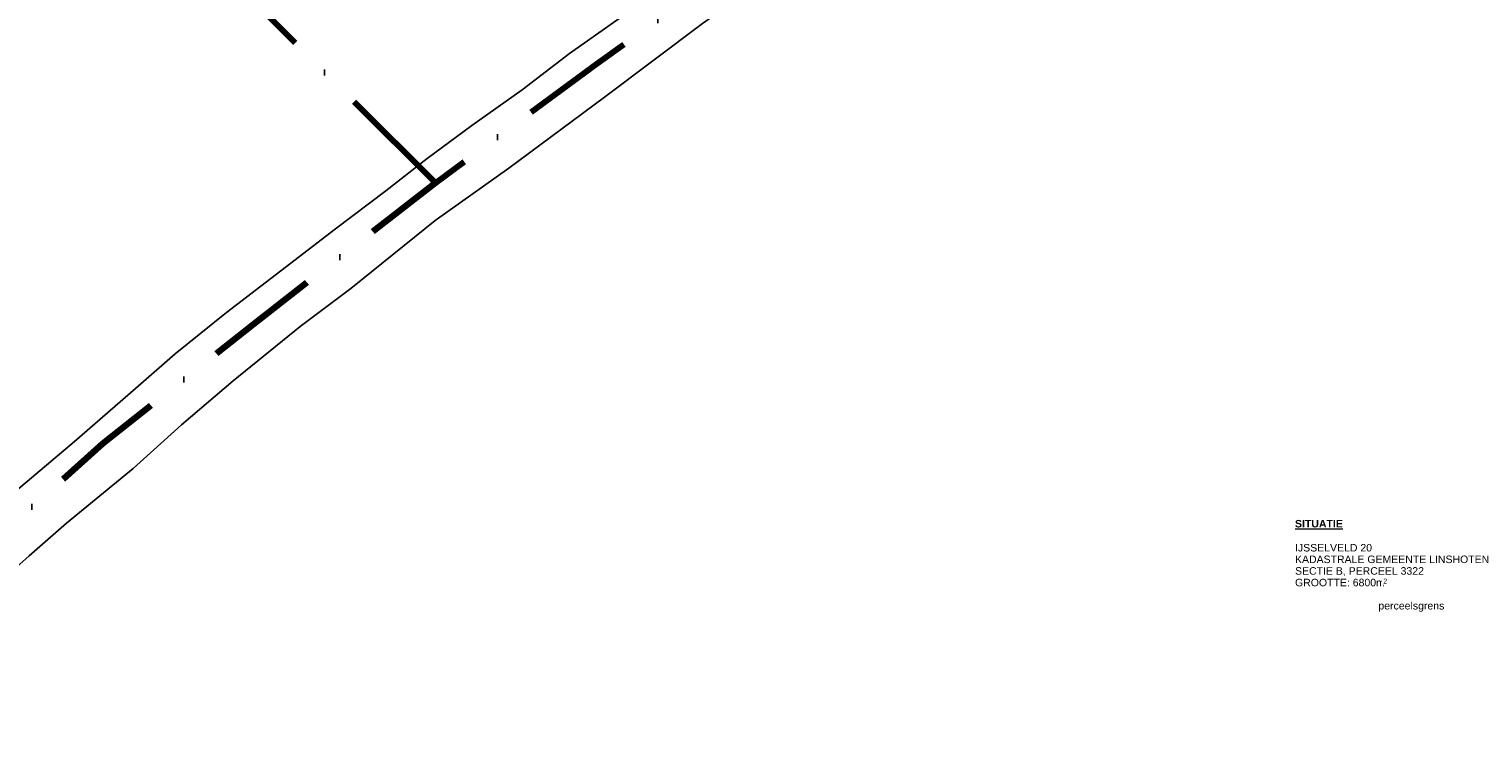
# Model space of a CAD drawing. Header units: millimetres. Extents: x -159785 to 90015, y -49332 to 203345.
# Tile 61 of 63: x 4601 to 73702, y -6620 to 28114. Entities that reach past the tile are written whole.
import ezdxf

# ---------------------------------------------------------------- set-up
doc = ezdxf.new("R2010")
doc.units = ezdxf.units.MM
doc.linetypes.add('IMPORT-KG-PERCEEL-SO', pattern=[19000, 5500, -2000, 0, -2000, 5500, -2000, 0, -2000])
for name, color, linetype, lineweight in [('A--LD30__DetailPenMiddel', 3, 'Continuous', 9), ('A--T$01A__Algemeen', 1, 'Continuous', 13), ('B-WE-GR-GRAS-GV', 251, 'Continuous', 15), ('B-WE-KG-GRENS_PERCEEL-G', 30, 'IMPORT-KG-PERCEEL-SO', 25), ('B-WE-VH-GESLOTENVERHARDING_ASFALT-GV', 10, 'Continuous', 20), ('Montfoort-BGT_aangepast_dwg', 8, 'Continuous', 9), ('Montfoort-KAD_aangepast_dwg', 8, 'Continuous', 9)]:
    doc.layers.add(name, color=color, linetype=linetype, lineweight=lineweight)
doc.styles.add('Arial', font='arial.ttf', dxfattribs={"height": 360})
doc.styles.add('Arial_4', font='arial.ttf', dxfattribs={"height": 233.96072})
doc.styles.add('Arial_B', font='arialbd.ttf', dxfattribs={"height": 360})

# ---------------------------------------------------------------- blocks, each defined once
blk = doc.blocks.new('Montfoort-KAD_aangepast_dwg-2079012-00 Terrein')
at = {"layer": 'B-WE-KG-GRENS_PERCEEL-G', "color": 20, "lineweight": 100}
blk.add_line((21209, 23658), (-19585, 55036), dxfattribs=at)
at = {"layer": 'B-WE-KG-GRENS_PERCEEL-G', "color": 20, "lineweight": 100, "flags": 128}
blk.add_lwpolyline([(-6524, -7522), (-6433, -7388), (-2813, -2454), (638, 1883), (7022, 9238), (13417, 15820), (21209, 23658), (21223, 23672), (28154, 30320), (50305, 50939), (55690, 56651)], dxfattribs=at)
blk = doc.blocks.new('Montfoort-BGT_aangepast_dwg-2210655-00 Terrein')
at = {"layer": 'B-WE-GR-GRAS-GV', "color": 8, "lineweight": 9, "flags": 128}
for points in [[(230184, -240276), (232279, -237302), (234445, -234097), (235869, -232016), (237737, -229475), (239740, -226875), (241759, -224254), (243631, -221893), (245145, -219882), (246812, -217810), (248717, -215546), (250460, -213283), (252680, -210656)], [(276242, -185515), (266344, -198456), (262059, -203510), (258967, -207037), (256261, -210272), (252623, -214878), (249047, -219335), (246272, -222660), (243202, -226829), (241313, -229212), (238883, -232553), (237030, -235213), (235313, -237836), (232902, -241174), (231564, -243142), (230183, -245238), (228953, -246950), (227971, -248711), (226686, -250773), (225273, -253256), (224227, -254908)]]:
    blk.add_lwpolyline(points, dxfattribs=at)
at = {"layer": 'B-WE-VH-GESLOTENVERHARDING_ASFALT-GV', "color": 8, "lineweight": 9, "flags": 128}
for points in [[(275452, -182522), (267337, -193419), (264400, -196994), (261767, -200130), (260941, -201113), (259601, -202598), (257076, -205366), (254762, -208046), (252680, -210656), (250460, -213283), (248717, -215546), (246812, -217810), (245145, -219882), (243631, -221893), (241759, -224254), (239740, -226875), (237737, -229475), (235869, -232016), (234445, -234097), (232279, -237302), (230184, -240276)], [(224227, -254908), (225273, -253256), (226686, -250773), (227971, -248711), (228953, -246950), (230183, -245238), (231564, -243142), (232902, -241174), (235313, -237836), (237030, -235213), (238883, -232553), (241313, -229212), (243202, -226829), (246272, -222660), (249047, -219335), (252623, -214878), (256261, -210272), (258967, -207037), (262059, -203510), (266344, -198456), (276242, -185515)]]:
    blk.add_lwpolyline(points, dxfattribs=at)

msp = doc.modelspace()

# ---------------------------------------------------------------- linework, layer by layer
at = {"layer": 'A--LD30__DetailPenMiddel', "lineweight": 50}
msp.add_line((65356.2, 444.4), (68556.2, 444.4), dxfattribs=at)

# ---------------------------------------------------------------- block references
at = {"layer": 'Montfoort-BGT_aangepast_dwg', "rotation": 345.2160000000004}
msp.add_blockref('Montfoort-BGT_aangepast_dwg-2210655-00 Terrein', (-157241.6, 297066.1), dxfattribs=at)
at = {"layer": 'Montfoort-KAD_aangepast_dwg', "color": 140, "lineweight": 100, "rotation": 352.6080000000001}
msp.add_blockref('Montfoort-KAD_aangepast_dwg-2079012-00 Terrein', (0, 0), dxfattribs=at)

# ---------------------------------------------------------------- next in the draw order: texts
at = {"layer": 'A--T$01A__Algemeen', "color": 7, "char_height": 360, "attachment_point": 1, "bg_fill": 3, "box_fill_scale": 1.25, "bg_fill_color": 256, "bg_fill_true_color": 13158600, "bg_fill_transparency": 0}
for s, insert, width, style in [('\\LSITUATIE', (65263.3, 4596.1), 2693.67, 'Arial_B'), ('IJSSELVELD 20', (65263.3, 3445.2), 4393.247, 'Arial'), ('perceelsgrens', (69258.5, 667), 3671.729, 'Arial'), ('^I^I', (65263.3, 667), 4842.193, 'Arial')]:
    msp.add_mtext(s, dxfattribs=dict(at, insert=insert, width=width, style=style))

# ---------------------------------------------------------------- next in the draw order: texts
at = {"layer": 'A--T$01A__Algemeen', "color": 7, "insert": (65263.3, 2889.5), "char_height": 360, "width": 11079.321, "attachment_point": 1, "style": 'Arial', "bg_fill": 3, "box_fill_scale": 1.25, "bg_fill_color": 256, "bg_fill_true_color": 13158600, "bg_fill_transparency": 0}
msp.add_mtext('KADASTRALE GEMEENTE LINSHOTEN', dxfattribs=at)

# ---------------------------------------------------------------- next in the draw order: texts
at = {"layer": 'A--T$01A__Algemeen', "color": 7, "insert": (65263.3, 2333.9), "char_height": 360, "width": 7343.458, "attachment_point": 1, "style": 'Arial', "bg_fill": 3, "box_fill_scale": 1.25, "bg_fill_color": 256, "bg_fill_true_color": 13158600, "bg_fill_transparency": 0}
msp.add_mtext('SECTIE B, PERCEEL 3322', dxfattribs=at)

# ---------------------------------------------------------------- next in the draw order: texts
at = {"layer": 'A--T$01A__Algemeen', "color": 7, "insert": (65263.3, 1778.3), "char_height": 360, "width": 5130.8, "attachment_point": 1, "style": 'Arial', "bg_fill": 3, "box_fill_scale": 1.25, "bg_fill_color": 256, "bg_fill_true_color": 13158600, "bg_fill_transparency": 0}
msp.add_mtext('GROOTTE: 6800m', dxfattribs=at)

# ---------------------------------------------------------------- next in the draw order: texts
at = {"layer": 'A--T$01A__Algemeen', "color": 7, "insert": (69496.6, 1785.6), "char_height": 234, "width": 224.473, "attachment_point": 1, "style": 'Arial_4', "bg_fill": 3, "box_fill_scale": 1.25, "bg_fill_color": 256, "bg_fill_true_color": 13158600, "bg_fill_transparency": 0}
msp.add_mtext('2', dxfattribs=at)

doc.saveas('drawing.dxf')
